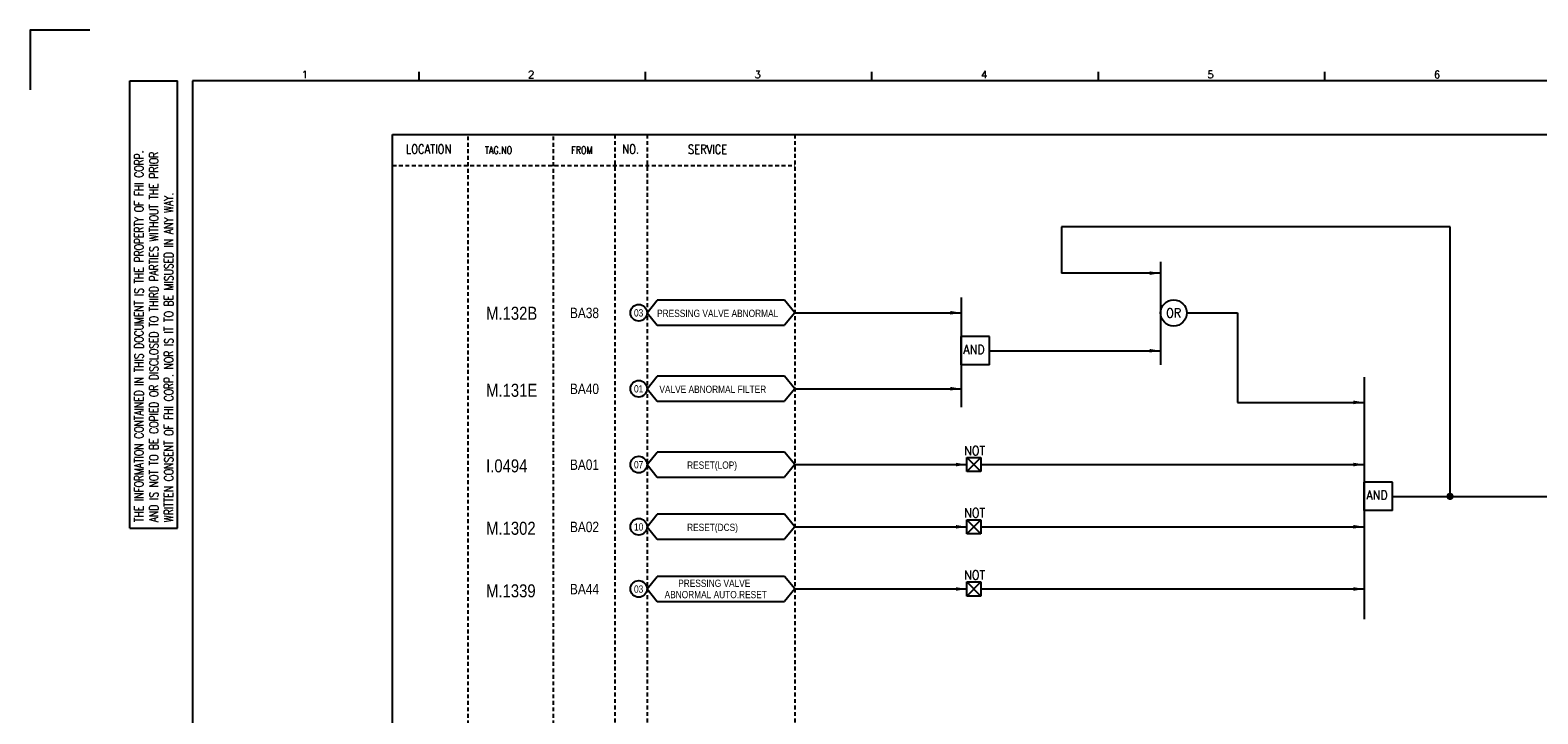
# Model space of a CAD drawing. Extents: x 1517 to 2483, y -111 to 571.
# Tile 2 of 4: x 1517 to 2099, y 308 to 571. Entities that reach past the tile are written whole.
import ezdxf
from ezdxf.enums import TextEntityAlignment as Align

# ---------------------------------------------------------------- set-up
doc = ezdxf.new("R2010")
doc.units = 0
doc.header["$MEASUREMENT"] = 0
doc.linetypes.add('HIDDEN', pattern=[4, 1.5, -1, 1.5])
doc.layers.get('0').update_dxf_attribs({"linetype": 'CONTINUOUS'})
doc.layers.get('DEFPOINTS').update_dxf_attribs({"linetype": 'CONTINUOUS'})
for name, color, linetype in [('CON', 4, 'CONTINUOUS'), ('DCS', 7, 'CONTINUOUS'), ('DIM', 3, 'CONTINUOUS'), ('HID', 2, 'HIDDEN'), ('圖框CON', 4, 'CONTINUOUS'), ('框線', 6, 'CONTINUOUS')]:
    doc.layers.add(name, color=color, linetype=linetype)
doc.styles.add('DAYUKP', font='complex', dxfattribs={"bigfont": 'DAYUKP.SHX'})
doc.styles.add('ROMANS', font='romans', dxfattribs={"width": 0.8})
doc.styles.add('style3', font='ARIALN.TTF')

# ---------------------------------------------------------------- blocks, each defined once
blk = doc.blocks.new('LEADER')
at = {"layer": 'CON'}
blk.add_solid([(0.85, -0.57), (0.85, -1.57), (3.85, -1.07)], dxfattribs=at)
blk = doc.blocks.new('1')
at = {"layer": 'DEFPOINTS'}
blk.add_lwpolyline([(1268.99, 689.33), (1246.02, 689.33), (1246.02, 666.36)], dxfattribs=at)
at = {"layer": '圖框CON'}
for p, q in [((1284.5, 669.81), (1302.87, 669.81)), ((1284.5, 497.52), (1284.5, 669.81)), ((1302.87, 497.52), (1302.87, 669.81)), ((1395.91, 669.85), (1395.91, 673.29)), ((1483.2, 669.85), (1483.2, 673.29)), ((1570.49, 669.85), (1570.49, 673.29)), ((1657.78, 669.85), (1657.78, 673.29)), ((1745.08, 669.85), (1745.08, 673.29)), ((1284.5, 497.52), (1302.87, 497.52))]:
    blk.add_line(p, q, dxfattribs=at)
at = {"layer": '框線'}
for p, q in [((1308.62, 669.81), (1308.62, 26.6)), ((2181.53, 669.81), (1308.62, 669.81))]:
    blk.add_line(p, q, dxfattribs=at)
at = {"style": 'DAYUKP'}
for s, p in [('1', (1350.64, 670.78)), ('2', (1437.93, 670.78)), ('3', (1525.22, 670.78)), ('4', (1612.51, 670.78)), ('5', (1699.8, 670.78)), ('6', (1787.1, 670.78))]:
    blk.add_text(s, height=2.87, dxfattribs=at).set_placement(p)
at = {"layer": 'DIM', "style": 'ROMANS', "width": 0.75}
for s, p in [('THE INFORMATION CONTAINED IN THIS DOCUMENT IS THE PROPERTY OF FHI CORP.', (1287.94, 499.82)), ('AND IS NOT TO BE COPIED OR DISCLOSED TO THIRD PARTIES WITHOUT THE PRIOR', (1293.68, 499.82)), ('WRITTEN CONSENT OF FHI CORP. NOR IS IT TO BE MISUSED IN ANY WAY.', (1299.43, 499.82))]:
    blk.add_text(s, height=3.4457, rotation=90, dxfattribs=at).set_placement(p, align=Align.MIDDLE_LEFT)

msp = doc.modelspace()

# ---------------------------------------------------------------- linework, layer by layer
at = {"layer": 'CON'}
for p, q in [((2064.78, 495.29), (1915.04, 495.29)), ((1915.04, 495.29), (1915.04, 477.48)), ((2064.78, 391.48), (2064.78, 495.29)), ((1953.19, 477.48), (1915.04, 477.48)), ((1812.17, 462.21), (1876.37, 462.21)), ((1963.27, 462.13), (1982.8, 462.13)), ((1982.8, 462.13), (1982.8, 427.69)), ((1887.23, 447.59), (1953.19, 447.59)), ((1812.17, 432.95), (1876.37, 432.95)), ((1982.8, 427.69), (2031.73, 427.69)), ((1812.17, 403.72), (1878.5, 403.72)), ((1883.96, 403.72), (2031.73, 403.72)), ((2042.59, 391.48), (2257.37, 391.48)), ((1812.17, 379.76), (1878.5, 379.76)), ((1883.96, 379.76), (2031.73, 379.76)), ((1812.17, 355.79), (1878.5, 355.79)), ((1883.96, 355.79), (2031.73, 355.79))]:
    msp.add_line(p, q, dxfattribs=at)
at = {"layer": 'CON', "color": 6}
for p, q in [((1953.19, 481.84), (1953.19, 442.15)), ((1755.24, 462.21), (1759.14, 467.02)), ((1808.27, 467.02), (1759.14, 467.02)), ((1812.17, 462.21), (1808.27, 467.02)), ((1876.37, 468.04), (1876.37, 425.87)), ((1755.24, 462.21), (1759.14, 457.39)), ((1812.17, 462.21), (1808.27, 457.39)), ((1759.14, 457.39), (1808.27, 457.39)), ((1876.37, 442.11), (1876.37, 453.07)), ((1887.23, 453.07), (1876.37, 453.07)), ((1887.23, 442.11), (1887.23, 453.07)), ((1887.23, 442.11), (1876.37, 442.11)), ((1755.24, 432.95), (1759.14, 437.77)), ((1808.27, 437.77), (1759.14, 437.77)), ((1812.17, 432.95), (1808.27, 437.77)), ((2031.73, 437.36), (2031.73, 344.19)), ((1755.24, 432.95), (1759.14, 428.13)), ((1812.17, 432.95), (1808.27, 428.13)), ((1759.14, 428.13), (1808.27, 428.13)), ((1755.24, 403.72), (1759.14, 408.54)), ((1808.27, 408.54), (1759.14, 408.54)), ((1812.17, 403.72), (1808.27, 408.54)), ((1755.24, 403.72), (1759.14, 398.91)), ((1812.17, 403.72), (1808.27, 398.91)), ((1878.5, 406.45), (1883.96, 406.45)), ((1878.5, 406.45), (1883.96, 400.99)), ((1883.96, 406.45), (1878.5, 400.99)), ((1878.5, 400.99), (1878.5, 406.45)), ((1883.96, 406.45), (1883.96, 400.99)), ((1759.14, 398.91), (1808.27, 398.91)), ((1883.96, 400.99), (1878.5, 400.99)), ((2031.73, 386), (2031.73, 396.97)), ((2042.59, 396.97), (2031.73, 396.97)), ((2042.59, 386), (2042.59, 396.97)), ((1755.24, 379.76), (1759.14, 384.57)), ((1808.27, 384.57), (1759.14, 384.57)), ((1812.17, 379.76), (1808.27, 384.57)), ((2042.59, 386), (2031.73, 386)), ((1755.24, 379.76), (1759.14, 374.94)), ((1812.17, 379.76), (1808.27, 374.94)), ((1878.5, 377.03), (1878.5, 382.49)), ((1883.96, 382.49), (1878.5, 377.03)), ((1878.5, 382.49), (1883.96, 377.03)), ((1878.5, 382.49), (1883.96, 382.49)), ((1883.96, 382.49), (1883.96, 377.03)), ((1759.14, 374.94), (1808.27, 374.94)), ((1883.96, 377.03), (1878.5, 377.03)), ((1755.24, 355.79), (1759.14, 360.6)), ((1808.27, 360.6), (1759.14, 360.6)), ((1812.17, 355.79), (1808.27, 360.6)), ((1755.24, 355.79), (1759.14, 350.97)), ((1812.17, 355.79), (1808.27, 350.97)), ((1878.5, 353.06), (1878.5, 358.52)), ((1883.96, 358.52), (1878.5, 353.06)), ((1878.5, 358.52), (1883.96, 353.06)), ((1878.5, 358.52), (1883.96, 358.52)), ((1883.96, 358.52), (1883.96, 353.06)), ((1759.14, 350.97), (1808.27, 350.97)), ((1883.96, 353.06), (1878.5, 353.06))]:
    msp.add_line(p, q, dxfattribs=at)
at = {"layer": 'CON'}
msp.add_lwpolyline([(1657.12, 530.88), (2371.12, 530.88), (2371.12, 31.07), (1657.12, 31.07)], close=True, dxfattribs=at)
at = {"layer": 'CON', "const_width": 1.4}
msp.add_lwpolyline([(2064.08, 391.48, 1), (2065.48, 391.48, 1)], format="xyb", close=True, dxfattribs=at)
at = {"layer": 'CON'}
for centre in [(1752.03, 462.21), (1752.03, 432.95), (1752.03, 403.72), (1752.03, 379.76), (1752.03, 355.79)]:
    msp.add_circle(centre, 3.21, dxfattribs=at)
at = {"layer": 'CON', "color": 6}
msp.add_circle((1958.23, 462.13), 5.04, dxfattribs=at)
at = {"layer": 'HID'}
for p, q in [((1686.17, 530.18), (1686.17, 31.07)), ((1719.1, 530.18), (1719.1, 31.07)), ((1742.82, 530.88), (1742.82, 31.05)), ((1755.24, 530.88), (1755.24, 31.05)), ((1812.17, 530.88), (1812.17, 31.07)), ((1657.12, 518.97), (1812.17, 518.97))]:
    msp.add_line(p, q, dxfattribs=at)

# ---------------------------------------------------------------- block references
msp.add_blockref('1', (271.45, -118.24))
at = {"layer": 'CON', "xscale": 1.4, "yscale": 1.4, "zscale": 1.4}
for p in [(1947.8, 478.98), (1870.98, 463.7), (1947.8, 449.08), (1870.98, 434.44), (2026.34, 429.18), (1873.11, 405.22), (2026.34, 405.22), (1873.11, 381.25), (2026.34, 381.25), (1873.11, 357.28), (2026.34, 357.28)]:
    msp.add_blockref('LEADER', p, dxfattribs=at)

# ---------------------------------------------------------------- texts
at = {"layer": 'CON', "style": 'ROMANS'}
for s, width, p in [('LOCATION', 0.8, (1671.05, 525.27)), ('NO.', 0.8, (1748.94, 525.27)), ('SERVICE', 0.8, (1778.59, 525.2)), ('OR', 0.9, (1958.23, 462.13)), ('NOT', 0.9, (1881.5, 409.11)), ('NOT', 0.9, (1881.5, 385.14)), ('NOT', 0.9, (1881.5, 361.17))]:
    msp.add_text(s, height=3.5, dxfattribs=dict(at, width=width)).set_placement(p, align=Align.MIDDLE)
for s, height, width, p in [('TAG.NO', 2.8, 0.8, (1692.78, 522.62)), ('FROM', 2.8, 0.8, (1726.04, 522.62)), ('AND', 3.5, 0.9, (1877.16, 445.27)), ('AND', 3.5, 0.9, (2032.52, 389.17))]:
    msp.add_text(s, height=height, dxfattribs=dict(at, width=width)).set_placement(p, align=Align.BOTTOM_LEFT)
at = {"layer": 'CON', "style": 'style3'}
for s, p in [('BA38', (1725.53, 462.16)), ('BA40', (1725.53, 432.9)), ('BA01', (1725.53, 403.67)), ('BA02', (1725.53, 379.71)), ('BA44', (1725.53, 355.74))]:
    msp.add_text(s, height=4, dxfattribs=at).set_placement(p, align=Align.MIDDLE_LEFT)
for s, p in [('03', (1750.23, 459.93)), ('PRESSING VALVE ABNORMAL', (1759.13, 459.75)), ('01', (1750.23, 430.67)), (' VALVE ABNORMAL FILTER', (1759.13, 430.49)), ('07', (1750.23, 401.44)), ('RESET(LOP)', (1770.7, 401.27)), ('10', (1750.23, 377.47)), ('RESET(DCS)', (1770.7, 377.3)), ('03', (1750.23, 353.51)), (' ABNORMAL AUTO.RESET', (1761.14, 351.39)), ('PRESSING VALVE', (1767.26, 355.75))]:
    msp.add_text(s, height=2.8, dxfattribs=at).set_placement(p, align=Align.BOTTOM_LEFT)
at = {"layer": 'DCS', "linetype": 'ByBlock', "style": 'style3'}
for s, p in [('M.132B', (1693.21, 459.53)), ('M.131E', (1693.21, 429.85)), ('I.0494', (1693.21, 400.73)), ('M.1302', (1693.21, 376.68)), ('M.1339', (1693.21, 352.58))]:
    msp.add_text(s, height=5, dxfattribs=at).set_placement(p)

doc.saveas('drawing.dxf')
